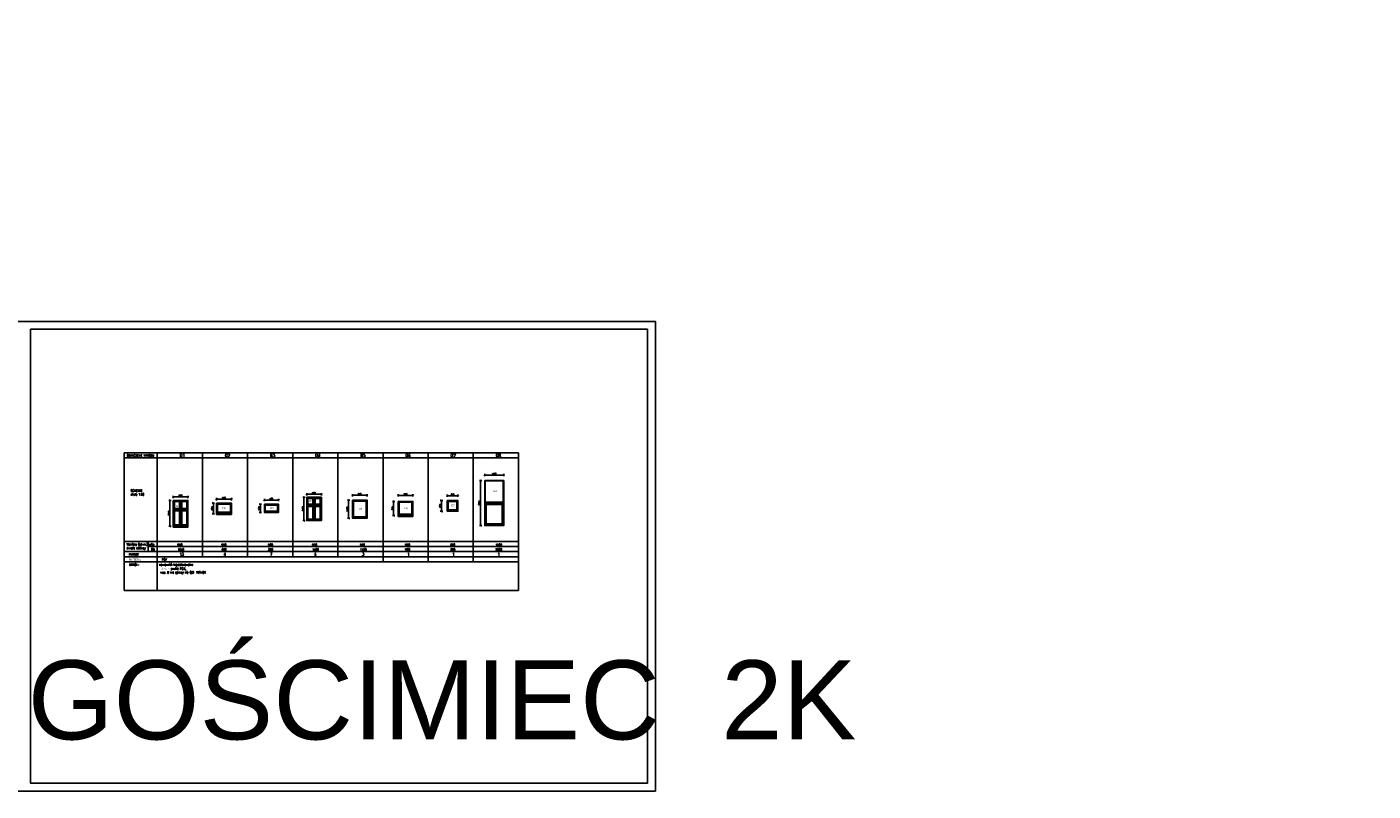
# Model space of a CAD drawing. Header units: millimetres. Extents: x -94648 to 68781, y -29623 to 11990.
# Tile 111 of 181: x -15085 to -6574, y -299 to 4533. Entities that reach past the tile are written whole.
import ezdxf

# ---------------------------------------------------------------- set-up
doc = ezdxf.new("R2010")
doc.units = ezdxf.units.MM
doc.linetypes.add('BUD', pattern=[0])
doc.layers.add('A52_WIDOK', color=30, linetype='Continuous', lineweight=18)
doc.layers.add('Wykonawcze', color=7, linetype='Continuous', lineweight=15)
for name, color, linetype in [('A_OKNA', 6, 'Continuous'), ('A_TEXT', 1, 'Continuous'), ('DIM_NEW', 1, 'Continuous'), ('okna', 6, 'Continuous'), ('TABELKA', 7, 'Continuous'), ('TEXT', 61, 'Continuous'), ('WYMIARY_IN', 1, 'Continuous')]:
    doc.layers.add(name, color=color, linetype=linetype)
doc.styles.add('Arial', font='arial.ttf')
doc.styles.add('DIM07', font='romans.shx', dxfattribs={"width": 0.7})
doc.styles.get("Standard").update_dxf_attribs({"font": 'arial.ttf'})
doc.dimstyles.new('M50', dxfattribs={"dimscale": 5, "dimtxt": 1.9, "dimasz": 0.01, "dimexe": 0, "dimexo": 0, "dimgap": 0.6, "dimtad": 1, "dimdec": 0, "dimlfac": 10, "dimdsep": 46, "dimtxsty": 'DIM07', "dimblk1": 'DIM01', "dimblk2": 'DIM01', "dimsah": 1, "dimcen": 2, "dimdle": 25, "dimse1": 1, "dimse2": 1, "dimclrt": 1, "dimadec": 0, "dimazin": 0, "dimtfac": 0.66665, "dimtdec": 0, "dimtix": 1, "dimtmove": 0, "dimatfit": 3, "dimldrblk": 'DIM01', "dimfxl": 1, "dimtolj": 1, "dimtzin": 0, "dimarcsym": 0})

# ---------------------------------------------------------------- blocks, each defined once
blk = doc.blocks.new('GO1')
at = {"layer": 'okna', "linetype": 'BUD'}
for points in [[(7265.5, 109.1), (7358.5, 109.1), (7358.5, -54.9), (7265.5, -54.9)], [(7309, 106.1), (7268.5, 106.1), (7268.5, 53.6), (7309, 53.6)], [(7305, 102.1), (7272.5, 102.1), (7272.5, 57.6), (7305, 57.6)], [(7355.5, 106.1), (7315, 106.1), (7315, 53.6), (7355.5, 53.6)], [(7351.5, 102.1), (7319, 102.1), (7319, 57.6), (7351.5, 57.6)], [(7309, 47.6), (7268.5, 47.6), (7268.5, -48.9), (7309, -48.9)], [(7305, 43.6), (7272.5, 43.6), (7272.5, -44.9), (7305, -44.9)], [(7355.5, 47.6), (7315, 47.6), (7315, -48.9), (7355.5, -48.9)], [(7351.5, 43.6), (7319, 43.6), (7319, -44.9), (7351.5, -44.9)], [(7358.5, -54.9), (7358.5, -59.9), (7265.5, -59.9), (7265.5, -54.9)]]:
    blk.add_lwpolyline(points, close=True, dxfattribs=at)
for points in [[(7309, 106.1), (7309, 53.6)], [(7315, 106.1), (7315, 53.6)], [(7268.5, 53.6), (7355.5, 53.6)], [(7268.5, 47.6), (7355.5, 47.6)], [(7309, 47.6), (7309, -48.9)], [(7315, 47.6), (7315, -48.9)]]:
    blk.add_lwpolyline(points, dxfattribs=at)
at = {"linetype": 'BUD', "insert": (7281.7, 78.8), "char_height": 12, "width": 18.053, "attachment_point": 1}
blk.add_mtext('O1', dxfattribs=at)
blk = doc.blocks.new('GO3')
at = {"layer": 'okna', "linetype": 'BUD'}
for points in [[(2989.9, -209.9), (3079.9, -209.9), (3079.9, -261.9), (2989.9, -261.9)], [(2992.9, -212.9), (3076.9, -212.9), (3076.9, -255.9), (2992.9, -255.9)], [(2995.9, -215.9), (3073.9, -215.9), (3073.9, -252.9), (2995.9, -252.9)]]:
    blk.add_lwpolyline(points, close=True, dxfattribs=at)
at = {"linetype": 'BUD', "insert": (3025.5, -227.1), "char_height": 12, "width": 18.053, "attachment_point": 1}
blk.add_mtext('O3', dxfattribs=at)
blk = doc.blocks.new('GO2')
at = {"layer": 'okna', "linetype": 'BUD'}
for points in [[(2988.4, 12.1), (3081.4, 12.1), (3081.4, -54.9), (2988.4, -54.9)], [(2991.4, 9.1), (3078.4, 9.1), (3078.4, -48.9), (2991.4, -48.9)], [(2994.4, 6.1), (3075.4, 6.1), (3075.4, -45.9), (2994.4, -45.9)], [(3081.4, -54.9), (3081.4, -59.9), (2988.4, -59.9), (2988.4, -54.9)]]:
    blk.add_lwpolyline(points, close=True, dxfattribs=at)
at = {"linetype": 'BUD', "insert": (3025.1, -14.1), "char_height": 12, "width": 18.053, "attachment_point": 1}
blk.add_mtext('O2', dxfattribs=at)
blk = doc.blocks.new('GO4')
at = {"layer": 'okna', "linetype": 'BUD'}
for points in [[(6612.2, 446.1), (6705.2, 446.1), (6705.2, 298.1), (6612.2, 298.1)], [(6655.7, 443.1), (6615.2, 443.1), (6615.2, 398.6), (6655.7, 398.6)], [(6651.7, 439.1), (6619.2, 439.1), (6619.2, 402.6), (6651.7, 402.6)], [(6702.2, 443.1), (6661.7, 443.1), (6661.7, 398.6), (6702.2, 398.6)], [(6698.2, 439.1), (6665.7, 439.1), (6665.7, 402.6), (6698.2, 402.6)], [(6655.7, 392.6), (6615.2, 392.6), (6615.2, 304.1), (6655.7, 304.1)], [(6651.7, 388.6), (6619.2, 388.6), (6619.2, 308.1), (6651.7, 308.1)], [(6702.2, 392.6), (6661.7, 392.6), (6661.7, 304.1), (6702.2, 304.1)], [(6698.2, 388.6), (6665.7, 388.6), (6665.7, 308.1), (6698.2, 308.1)]]:
    blk.add_lwpolyline(points, close=True, dxfattribs=at)
for points in [[(6655.7, 443.1), (6655.7, 398.6)], [(6661.7, 443.1), (6661.7, 398.6)], [(6615.2, 398.6), (6702.2, 398.6)], [(6615.2, 392.6), (6702.2, 392.6)], [(6655.7, 392.6), (6655.7, 304.1)], [(6661.7, 392.6), (6661.7, 304.1)]]:
    blk.add_lwpolyline(points, dxfattribs=at)
at = {"linetype": 'BUD', "insert": (6626.4, 428.5), "char_height": 12, "width": 18.053, "attachment_point": 1}
blk.add_mtext('O4', dxfattribs=at)
blk = doc.blocks.new('GO5')
at = {"layer": 'okna', "linetype": 'BUD'}
for points in [[(353.5, 465.4), (445.5, 465.4), (445.5, 350.4), (353.5, 350.4)], [(356.5, 462.4), (442.5, 462.4), (442.5, 356.4), (356.5, 356.4)], [(359.5, 459.4), (439.5, 459.4), (439.5, 359.4), (359.5, 359.4)]]:
    blk.add_lwpolyline(points, close=True, dxfattribs=at)
at = {"linetype": 'BUD', "insert": (392.6, 415.9), "char_height": 12, "width": 18.053, "attachment_point": 1}
blk.add_mtext('O5', dxfattribs=at)
blk = doc.blocks.new('GO6')
at = {"layer": 'okna', "linetype": 'BUD'}
for points in [[(3254.1, 403.1), (3347.1, 403.1), (3347.1, 313.1), (3254.1, 313.1)], [(3257.1, 400.1), (3344.1, 400.1), (3344.1, 319.1), (3257.1, 319.1)], [(3260.1, 397.1), (3341.1, 397.1), (3341.1, 322.1), (3260.1, 322.1)]]:
    blk.add_lwpolyline(points, close=True, dxfattribs=at)
at = {"linetype": 'BUD', "insert": (3292.7, 365.9), "char_height": 12, "width": 18.053, "attachment_point": 1}
blk.add_mtext('O6', dxfattribs=at)
blk = doc.blocks.new('GO7')
at = {"layer": 'okna', "linetype": 'BUD'}
for points in [[(3672.4, 424.8), (3739.4, 424.8), (3739.4, 357.8), (3672.4, 357.8)], [(3675.4, 421.8), (3736.4, 421.8), (3736.4, 363.8), (3675.4, 363.8)], [(3678.4, 418.8), (3733.4, 418.8), (3733.4, 366.8), (3678.4, 366.8)]]:
    blk.add_lwpolyline(points, close=True, dxfattribs=at)
at = {"linetype": 'BUD', "insert": (3697.1, 400.9), "char_height": 12, "width": 18.053, "attachment_point": 1}
blk.add_mtext('O7', dxfattribs=at)
blk = doc.blocks.new('GO8')
at = {"layer": 'okna', "linetype": 'BUD'}
for points in [[(3463.6, 403.1), (3583.6, 403.1), (3583.6, 118.1), (3463.6, 118.1)], [(3466.6, 400.1), (3580.6, 400.1), (3580.6, 124.1), (3466.6, 124.1)], [(3580.6, 258.1), (3466.6, 258.1), (3466.6, 124.1), (3580.6, 124.1)], [(3574.6, 252.1), (3472.6, 252.1), (3472.6, 130.1), (3574.6, 130.1)]]:
    blk.add_lwpolyline(points, close=True, dxfattribs=at)
for points in [[(3466.6, 266.1), (3580.6, 266.1)], [(3466.6, 258.1), (3580.6, 258.1)]]:
    blk.add_lwpolyline(points, dxfattribs=at)
at = {"linetype": 'BUD', "insert": (3515.6, 341.8), "char_height": 12, "width": 18.053, "attachment_point": 1}
blk.add_mtext('O8', dxfattribs=at)
blk = doc.blocks.new('DIM01')
at = {"color": 7}
blk.add_line((-106, -106), (106, 106), dxfattribs=at)
blk.add_line((0, -150), (0, 150))
blk = doc.blocks.new('*D150')
at = {"layer": 'A_OKNA', "color": 0, "lineweight": -2, "ltscale": 15, "transparency": 16777216}
blk.add_line((-14180.9, 1539.3), (-14180.9, 1375.4), dxfattribs=at)
at = {"layer": 'Defpoints', "color": 0, "ltscale": 15, "transparency": 16777216}
for p in [(-14160.2, 1539.3), (-14180.9, 1375.3), (-14160.2, 1375.3)]:
    blk.add_point(p, dxfattribs=at)
at = {"layer": 'A_OKNA', "color": 0, "lineweight": -2, "ltscale": 15, "transparency": 16777216, "xscale": 0.05, "yscale": 0.05, "zscale": 0.05}
for p, rotation in [((-14180.9, 1539.3), 90), ((-14180.9, 1375.3), 270)]:
    blk.add_blockref('DIM01', p, dxfattribs=dict(at, rotation=rotation))
at = {"layer": 'A_OKNA', "color": 1, "ltscale": 15, "transparency": 16777216, "insert": (-14188.6, 1457.3), "char_height": 9.5, "attachment_point": 5, "rotation": 90, "style": 'DIM07'}
blk.add_mtext('\\A1;1640', dxfattribs=at)
blk = doc.blocks.new('*D151')
at = {"layer": 'A_OKNA', "color": 0, "lineweight": -2, "ltscale": 15, "transparency": 16777216}
blk.add_line((-14160.1, 1561.6), (-14067.2, 1561.6), dxfattribs=at)
at = {"layer": 'Defpoints', "color": 0, "ltscale": 15, "transparency": 16777216}
for p in [(-14160.2, 1539.3), (-14067.2, 1561.6), (-14067.2, 1539.3)]:
    blk.add_point(p, dxfattribs=at)
at = {"layer": 'A_OKNA', "color": 0, "lineweight": -2, "ltscale": 15, "transparency": 16777216, "xscale": 0.05, "yscale": 0.05, "zscale": 0.05, "rotation": 180}
blk.add_blockref('DIM01', (-14160.2, 1561.6), dxfattribs=at)
at = {"layer": 'A_OKNA', "color": 0, "lineweight": -2, "ltscale": 15, "transparency": 16777216, "xscale": 0.05, "yscale": 0.05, "zscale": 0.05}
blk.add_blockref('DIM01', (-14067.2, 1561.6), dxfattribs=at)
at = {"layer": 'A_OKNA', "color": 1, "ltscale": 15, "transparency": 16777216, "insert": (-14113.7, 1569.4), "char_height": 9.5, "attachment_point": 5, "style": 'DIM07'}
blk.add_mtext('\\A1;930', dxfattribs=at)
blk = doc.blocks.new('*D152')
at = {"layer": 'A_OKNA', "color": 0, "lineweight": -2, "ltscale": 15, "transparency": 16777216}
blk.add_line((-13885.7, 1547), (-13792.8, 1547), dxfattribs=at)
at = {"layer": 'Defpoints', "color": 0, "ltscale": 15, "transparency": 16777216}
for p in [(-13792.8, 1547), (-13885.8, 1522.1), (-13792.8, 1522.1)]:
    blk.add_point(p, dxfattribs=at)
at = {"layer": 'A_OKNA', "color": 0, "lineweight": -2, "ltscale": 15, "transparency": 16777216, "xscale": 0.05, "yscale": 0.05, "zscale": 0.05, "rotation": 180}
blk.add_blockref('DIM01', (-13885.8, 1547), dxfattribs=at)
at = {"layer": 'A_OKNA', "color": 0, "lineweight": -2, "ltscale": 15, "transparency": 16777216, "xscale": 0.05, "yscale": 0.05, "zscale": 0.05}
blk.add_blockref('DIM01', (-13792.8, 1547), dxfattribs=at)
at = {"layer": 'A_OKNA', "color": 1, "ltscale": 15, "transparency": 16777216, "insert": (-13839.3, 1554.8), "char_height": 9.5, "attachment_point": 5, "style": 'DIM07'}
blk.add_mtext('\\A1;930', dxfattribs=at)
blk = doc.blocks.new('*D153')
at = {"layer": 'A_OKNA', "color": 0, "lineweight": -2, "ltscale": 15, "transparency": 16777216}
blk.add_line((-13906.3, 1522.1), (-13906.3, 1455.2), dxfattribs=at)
at = {"layer": 'Defpoints', "color": 0, "ltscale": 15, "transparency": 16777216}
for p in [(-13906.3, 1455.1), (-13885.8, 1522.1), (-13885.8, 1455.1)]:
    blk.add_point(p, dxfattribs=at)
at = {"layer": 'A_OKNA', "color": 0, "lineweight": -2, "ltscale": 15, "transparency": 16777216, "xscale": 0.05, "yscale": 0.05, "zscale": 0.05}
for p, rotation in [((-13906.3, 1522.1), 90), ((-13906.3, 1455.1), 270)]:
    blk.add_blockref('DIM01', p, dxfattribs=dict(at, rotation=rotation))
at = {"layer": 'A_OKNA', "color": 1, "ltscale": 15, "transparency": 16777216, "insert": (-13914, 1488.6), "char_height": 9.5, "attachment_point": 5, "rotation": 90, "style": 'DIM07'}
blk.add_mtext('\\A1;670', dxfattribs=at)
blk = doc.blocks.new('*D154')
at = {"layer": 'A_OKNA', "color": 0, "lineweight": -2, "ltscale": 15, "transparency": 16777216}
blk.add_line((-13494.3, 1541), (-13584.2, 1541), dxfattribs=at)
at = {"layer": 'Defpoints', "color": 0, "ltscale": 15, "transparency": 16777216}
for p in [(-13584.3, 1541), (-13584.3, 1515.1), (-13494.3, 1515.1)]:
    blk.add_point(p, dxfattribs=at)
at = {"layer": 'A_OKNA', "color": 0, "lineweight": -2, "ltscale": 15, "transparency": 16777216, "xscale": 0.05, "yscale": 0.05, "zscale": 0.05, "rotation": 180}
blk.add_blockref('DIM01', (-13584.3, 1541), dxfattribs=at)
at = {"layer": 'A_OKNA', "color": 0, "lineweight": -2, "ltscale": 15, "transparency": 16777216, "xscale": 0.05, "yscale": 0.05, "zscale": 0.05}
blk.add_blockref('DIM01', (-13494.3, 1541), dxfattribs=at)
at = {"layer": 'A_OKNA', "color": 1, "ltscale": 15, "transparency": 16777216, "insert": (-13539.3, 1548.7), "char_height": 9.5, "attachment_point": 5, "style": 'DIM07'}
blk.add_mtext('\\A1;900', dxfattribs=at)
blk = doc.blocks.new('*D155')
at = {"layer": 'A_OKNA', "color": 0, "lineweight": -2, "ltscale": 15, "transparency": 16777216}
blk.add_line((-13609.5, 1515), (-13609.5, 1463.1), dxfattribs=at)
at = {"layer": 'Defpoints', "color": 0, "ltscale": 15, "transparency": 16777216}
for p in [(-13609.5, 1463.1), (-13584.3, 1515.1), (-13584.3, 1463.1)]:
    blk.add_point(p, dxfattribs=at)
at = {"layer": 'A_OKNA', "color": 0, "lineweight": -2, "ltscale": 15, "transparency": 16777216, "xscale": 0.05, "yscale": 0.05, "zscale": 0.05}
for p, rotation in [((-13609.5, 1515.1), 90), ((-13609.5, 1463.1), 270)]:
    blk.add_blockref('DIM01', p, dxfattribs=dict(at, rotation=rotation))
at = {"layer": 'A_OKNA', "color": 1, "ltscale": 15, "transparency": 16777216, "insert": (-13617.3, 1489.1), "char_height": 9.5, "attachment_point": 5, "rotation": 90, "style": 'DIM07'}
blk.add_mtext('\\A1;520', dxfattribs=at)
blk = doc.blocks.new('*D156')
at = {"layer": 'A_OKNA', "color": 0, "lineweight": -2, "ltscale": 15, "transparency": 16777216}
blk.add_line((-13223.5, 1577.8), (-13316.4, 1577.8), dxfattribs=at)
at = {"layer": 'Defpoints', "color": 0, "ltscale": 15, "transparency": 16777216}
for p in [(-13316.4, 1577.8), (-13316.4, 1559.2), (-13223.4, 1559.2)]:
    blk.add_point(p, dxfattribs=at)
at = {"layer": 'A_OKNA', "color": 0, "lineweight": -2, "ltscale": 15, "transparency": 16777216, "xscale": 0.05, "yscale": 0.05, "zscale": 0.05, "rotation": 180}
blk.add_blockref('DIM01', (-13316.4, 1577.8), dxfattribs=at)
at = {"layer": 'A_OKNA', "color": 0, "lineweight": -2, "ltscale": 15, "transparency": 16777216, "xscale": 0.05, "yscale": 0.05, "zscale": 0.05}
blk.add_blockref('DIM01', (-13223.4, 1577.8), dxfattribs=at)
at = {"layer": 'A_OKNA', "color": 1, "ltscale": 15, "transparency": 16777216, "insert": (-13269.9, 1585.6), "char_height": 9.5, "attachment_point": 5, "style": 'DIM07'}
blk.add_mtext('\\A1;930', dxfattribs=at)
blk = doc.blocks.new('*D157')
at = {"layer": 'A_OKNA', "color": 0, "lineweight": -2, "ltscale": 15, "transparency": 16777216}
blk.add_line((-13333.6, 1559.2), (-13333.6, 1411.3), dxfattribs=at)
at = {"layer": 'Defpoints', "color": 0, "ltscale": 15, "transparency": 16777216}
for p in [(-13316.4, 1559.2), (-13333.6, 1411.2), (-13316.4, 1411.2)]:
    blk.add_point(p, dxfattribs=at)
at = {"layer": 'A_OKNA', "color": 0, "lineweight": -2, "ltscale": 15, "transparency": 16777216, "xscale": 0.05, "yscale": 0.05, "zscale": 0.05}
for p, rotation in [((-13333.6, 1559.2), 90), ((-13333.6, 1411.2), 270)]:
    blk.add_blockref('DIM01', p, dxfattribs=dict(at, rotation=rotation))
at = {"layer": 'A_OKNA', "color": 1, "ltscale": 15, "transparency": 16777216, "insert": (-13341.4, 1485.2), "char_height": 9.5, "attachment_point": 5, "rotation": 90, "style": 'DIM07'}
blk.add_mtext('\\A1;1480', dxfattribs=at)
blk = doc.blocks.new('*D158')
at = {"layer": 'A_OKNA', "color": 0, "lineweight": -2, "ltscale": 15, "transparency": 16777216}
blk.add_line((-13026.7, 1571.8), (-12934.8, 1571.8), dxfattribs=at)
at = {"layer": 'Defpoints', "color": 0, "ltscale": 15, "transparency": 16777216}
for p in [(-13026.8, 1541), (-12934.8, 1571.8), (-12934.8, 1541)]:
    blk.add_point(p, dxfattribs=at)
at = {"layer": 'A_OKNA', "color": 0, "lineweight": -2, "ltscale": 15, "transparency": 16777216, "xscale": 0.05, "yscale": 0.05, "zscale": 0.05, "rotation": 180}
blk.add_blockref('DIM01', (-13026.8, 1571.8), dxfattribs=at)
at = {"layer": 'A_OKNA', "color": 0, "lineweight": -2, "ltscale": 15, "transparency": 16777216, "xscale": 0.05, "yscale": 0.05, "zscale": 0.05}
blk.add_blockref('DIM01', (-12934.8, 1571.8), dxfattribs=at)
at = {"layer": 'A_OKNA', "color": 1, "ltscale": 15, "transparency": 16777216, "insert": (-12980.8, 1579.6), "char_height": 9.5, "attachment_point": 5, "style": 'DIM07'}
blk.add_mtext('\\A1;920', dxfattribs=at)
blk = doc.blocks.new('*D159')
at = {"layer": 'A_OKNA', "color": 0, "lineweight": -2, "ltscale": 15, "transparency": 16777216}
blk.add_line((-13051.9, 1541), (-13051.9, 1426.1), dxfattribs=at)
at = {"layer": 'Defpoints', "color": 0, "ltscale": 15, "transparency": 16777216}
for p in [(-13026.8, 1541), (-13051.9, 1426), (-13026.8, 1426)]:
    blk.add_point(p, dxfattribs=at)
at = {"layer": 'A_OKNA', "color": 0, "lineweight": -2, "ltscale": 15, "transparency": 16777216, "xscale": 0.05, "yscale": 0.05, "zscale": 0.05}
for p, rotation in [((-13051.9, 1541), 90), ((-13051.9, 1426), 270)]:
    blk.add_blockref('DIM01', p, dxfattribs=dict(at, rotation=rotation))
at = {"layer": 'A_OKNA', "color": 1, "ltscale": 15, "transparency": 16777216, "insert": (-13059.7, 1483.5), "char_height": 9.5, "attachment_point": 5, "rotation": 90, "style": 'DIM07'}
blk.add_mtext('\\A1;1150', dxfattribs=at)
blk = doc.blocks.new('*D160')
at = {"layer": 'A_OKNA', "color": 0, "lineweight": -2, "ltscale": 15, "transparency": 16777216}
blk.add_line((-12737.7, 1570.9), (-12644.8, 1570.9), dxfattribs=at)
at = {"layer": 'Defpoints', "color": 0, "ltscale": 15, "transparency": 16777216}
for p in [(-12737.8, 1533.1), (-12644.8, 1570.9), (-12644.8, 1533.1)]:
    blk.add_point(p, dxfattribs=at)
at = {"layer": 'A_OKNA', "color": 0, "lineweight": -2, "ltscale": 15, "transparency": 16777216, "xscale": 0.05, "yscale": 0.05, "zscale": 0.05, "rotation": 180}
blk.add_blockref('DIM01', (-12737.8, 1570.9), dxfattribs=at)
at = {"layer": 'A_OKNA', "color": 0, "lineweight": -2, "ltscale": 15, "transparency": 16777216, "xscale": 0.05, "yscale": 0.05, "zscale": 0.05}
blk.add_blockref('DIM01', (-12644.8, 1570.9), dxfattribs=at)
at = {"layer": 'A_OKNA', "color": 1, "ltscale": 15, "transparency": 16777216, "insert": (-12691.3, 1578.7), "char_height": 9.5, "attachment_point": 5, "style": 'DIM07'}
blk.add_mtext('\\A1;930', dxfattribs=at)
blk = doc.blocks.new('*D161')
at = {"layer": 'A_OKNA', "color": 0, "lineweight": -2, "ltscale": 15, "transparency": 16777216}
blk.add_line((-12766.7, 1533.1), (-12766.7, 1443.2), dxfattribs=at)
at = {"layer": 'Defpoints', "color": 0, "ltscale": 15, "transparency": 16777216}
for p in [(-12737.8, 1533.1), (-12766.7, 1443.1), (-12737.8, 1443.1)]:
    blk.add_point(p, dxfattribs=at)
at = {"layer": 'A_OKNA', "color": 0, "lineweight": -2, "ltscale": 15, "transparency": 16777216, "xscale": 0.05, "yscale": 0.05, "zscale": 0.05}
for p, rotation in [((-12766.7, 1533.1), 90), ((-12766.7, 1443.1), 270)]:
    blk.add_blockref('DIM01', p, dxfattribs=dict(at, rotation=rotation))
at = {"layer": 'A_OKNA', "color": 1, "ltscale": 15, "transparency": 16777216, "insert": (-12774.4, 1488.1), "char_height": 9.5, "attachment_point": 5, "rotation": 90, "style": 'DIM07'}
blk.add_mtext('\\A1;900', dxfattribs=at)
blk = doc.blocks.new('*D162')
at = {"layer": 'A_OKNA', "color": 0, "lineweight": -2, "ltscale": 15, "transparency": 16777216}
blk.add_line((-12464.2, 1538), (-12464.2, 1471.1), dxfattribs=at)
at = {"layer": 'Defpoints', "color": 0, "ltscale": 15, "transparency": 16777216}
for p in [(-12427.6, 1538), (-12464.2, 1471), (-12427.6, 1471)]:
    blk.add_point(p, dxfattribs=at)
at = {"layer": 'A_OKNA', "color": 0, "lineweight": -2, "ltscale": 15, "transparency": 16777216, "xscale": 0.05, "yscale": 0.05, "zscale": 0.05}
for p, rotation in [((-12464.2, 1538), 90), ((-12464.2, 1471), 270)]:
    blk.add_blockref('DIM01', p, dxfattribs=dict(at, rotation=rotation))
at = {"layer": 'A_OKNA', "color": 1, "ltscale": 15, "transparency": 16777216, "insert": (-12471.9, 1504.5), "char_height": 9.5, "attachment_point": 5, "rotation": 90, "style": 'DIM07'}
blk.add_mtext('\\A1;670', dxfattribs=at)
blk = doc.blocks.new('*D163')
at = {"layer": 'A_OKNA', "color": 0, "lineweight": -2, "ltscale": 15, "transparency": 16777216}
blk.add_line((-12427.5, 1568.8), (-12360.6, 1568.8), dxfattribs=at)
at = {"layer": 'Defpoints', "color": 0, "ltscale": 15, "transparency": 16777216}
for p in [(-12427.6, 1538), (-12360.6, 1568.8), (-12360.6, 1538)]:
    blk.add_point(p, dxfattribs=at)
at = {"layer": 'A_OKNA', "color": 0, "lineweight": -2, "ltscale": 15, "transparency": 16777216, "xscale": 0.05, "yscale": 0.05, "zscale": 0.05, "rotation": 180}
blk.add_blockref('DIM01', (-12427.6, 1568.8), dxfattribs=at)
at = {"layer": 'A_OKNA', "color": 0, "lineweight": -2, "ltscale": 15, "transparency": 16777216, "xscale": 0.05, "yscale": 0.05, "zscale": 0.05}
blk.add_blockref('DIM01', (-12360.6, 1568.8), dxfattribs=at)
at = {"layer": 'A_OKNA', "color": 1, "ltscale": 15, "transparency": 16777216, "insert": (-12394.1, 1576.6), "char_height": 9.5, "attachment_point": 5, "style": 'DIM07'}
blk.add_mtext('\\A1;670', dxfattribs=at)
blk = doc.blocks.new('*D164')
at = {"layer": 'A_OKNA', "color": 0, "lineweight": -2, "ltscale": 15, "transparency": 16777216}
blk.add_line((-12190.8, 1698.9), (-12070.9, 1698.9), dxfattribs=at)
at = {"layer": 'Defpoints', "color": 0, "ltscale": 15, "transparency": 16777216}
for p in [(-12190.9, 1665), (-12070.9, 1698.9), (-12070.9, 1665)]:
    blk.add_point(p, dxfattribs=at)
at = {"layer": 'A_OKNA', "color": 0, "lineweight": -2, "ltscale": 15, "transparency": 16777216, "xscale": 0.05, "yscale": 0.05, "zscale": 0.05, "rotation": 180}
blk.add_blockref('DIM01', (-12190.9, 1698.9), dxfattribs=at)
at = {"layer": 'A_OKNA', "color": 0, "lineweight": -2, "ltscale": 15, "transparency": 16777216, "xscale": 0.05, "yscale": 0.05, "zscale": 0.05}
blk.add_blockref('DIM01', (-12070.9, 1698.9), dxfattribs=at)
at = {"layer": 'A_OKNA', "color": 1, "ltscale": 15, "transparency": 16777216, "insert": (-12130.9, 1706.7), "char_height": 9.5, "attachment_point": 5, "style": 'DIM07'}
blk.add_mtext('\\A1;1200', dxfattribs=at)
blk = doc.blocks.new('*D165')
at = {"layer": 'A_OKNA', "color": 0, "lineweight": -2, "ltscale": 15, "transparency": 16777216}
blk.add_line((-12216.8, 1665), (-12216.8, 1380.1), dxfattribs=at)
at = {"layer": 'Defpoints', "color": 0, "ltscale": 15, "transparency": 16777216}
for p in [(-12190.9, 1665), (-12216.8, 1380), (-12190.9, 1380)]:
    blk.add_point(p, dxfattribs=at)
at = {"layer": 'A_OKNA', "color": 0, "lineweight": -2, "ltscale": 15, "transparency": 16777216, "xscale": 0.05, "yscale": 0.05, "zscale": 0.05}
for p, rotation in [((-12216.8, 1665), 90), ((-12216.8, 1380), 270)]:
    blk.add_blockref('DIM01', p, dxfattribs=dict(at, rotation=rotation))
at = {"layer": 'A_OKNA', "color": 1, "ltscale": 15, "transparency": 16777216, "insert": (-12224.5, 1522.5), "char_height": 9.5, "attachment_point": 5, "rotation": 90, "style": 'DIM07'}
blk.add_mtext('\\A1;2850', dxfattribs=at)

msp = doc.modelspace()

# ---------------------------------------------------------------- linework, layer by layer
at = {"layer": 'A_TEXT'}
for points in [[(-15312.12615, 2671.20445), (-11112.12615, 2671.20445), (-11112.12615, -298.79555), (-15312.12615, -298.79555)], [(-15062.12615, 2621.20445), (-11162.12615, 2621.20445), (-11162.12615, -248.79555), (-15062.12615, -248.79555)]]:
    msp.add_lwpolyline(points, close=True, dxfattribs=at)
at = {"layer": 'DIM_NEW', "linetype": 'ByBlock'}
for p, q in [((-14469.6102, 1839.90743), (-13975.81382, 1839.90743)), ((-14469.6102, 970.35486), (-14469.6102, 1839.90743)), ((-14469.6102, 1808.10477), (-13975.81382, 1808.10477)), ((-14261.292, 1183.25086), (-14261.292, 1839.90743)), ((-14261.292, 1183.25086), (-14261.292, 1839.90743)), ((-14261.292, 1183.25086), (-14261.292, 1839.90743)), ((-14261.292, 1183.25086), (-14261.292, 1839.90743)), ((-14261.292, 1183.25086), (-14261.292, 1839.90743)), ((-14261.292, 1183.25086), (-14261.292, 1839.90743)), ((-14261.292, 1183.25086), (-14261.292, 1839.90743)), ((-14261.292, 970.35486), (-14261.292, 1839.90743)), ((-13975.81382, 1183.25086), (-13975.81382, 1839.90743)), ((-13975.81382, 1839.90743), (-13690.33564, 1839.90743)), ((-13975.81382, 1183.25086), (-13975.81382, 1839.90743)), ((-13975.81382, 1808.10477), (-13690.33564, 1808.10477)), ((-13690.33564, 1183.25086), (-13690.33564, 1839.90743)), ((-13690.33564, 1183.25086), (-13690.33564, 1839.90743)), ((-13404.85746, 1808.10477), (-13690.33564, 1808.10477)), ((-13404.85746, 1183.25086), (-13404.85746, 1839.90743)), ((-13404.85746, 1183.25086), (-13404.85746, 1839.90743)), ((-13404.85746, 1808.10477), (-13119.37927, 1808.10477)), ((-13119.37927, 1183.25086), (-13119.37927, 1839.90743)), ((-13119.37927, 1183.25086), (-13119.37927, 1839.90743)), ((-11977.46654, 1808.10477), (-13119.37927, 1808.10477)), ((-12833.90109, 1183.25086), (-12833.90109, 1839.90743)), ((-12833.90109, 1151.25086), (-12833.90109, 1839.90743)), ((-12833.90109, 1183.25086), (-12833.90109, 1839.90743)), ((-12833.90109, 1183.25086), (-12833.90109, 1839.90743)), ((-12833.90109, 1808.10477), (-12833.90109, 1808.10477)), ((-12548.42291, 1183.25086), (-12548.42291, 1839.90743)), ((-12548.42291, 1151.25086), (-12548.42291, 1839.90743)), ((-12548.42291, 1183.25086), (-12548.42291, 1839.90743)), ((-12548.42291, 1183.25086), (-12548.42291, 1839.90743)), ((-12548.42291, 1808.10477), (-12548.42291, 1808.10477)), ((-12262.94472, 1183.25086), (-12262.94472, 1839.90743)), ((-12262.94472, 1151.25086), (-12262.94472, 1839.90743)), ((-12262.94472, 1183.25086), (-12262.94472, 1839.90743)), ((-12262.94472, 1183.25086), (-12262.94472, 1839.90743)), ((-12262.94472, 1808.10477), (-12262.94472, 1808.10477)), ((-11977.46654, 1183.25086), (-11977.46654, 1839.90743)), ((-11977.46654, 970.35486), (-11977.46654, 1839.90743)), ((-11977.46654, 1183.25086), (-11977.46654, 1839.90743)), ((-11977.46654, 1183.25086), (-11977.46654, 1839.90743)), ((-11977.46654, 1808.10477), (-11977.46654, 1808.10477)), ((-14469.6102, 1279.25086), (-13975.81382, 1279.25086)), ((-14319.57075, 1214.92336), (-14319.57075, 1278.92336)), ((-13975.81382, 1279.25086), (-11977.46654, 1279.25086)), ((-14469.6102, 1215.25086), (-13975.81382, 1215.25086)), ((-14319.57075, 1247.25086), (-13975.81382, 1247.25086)), ((-13975.81382, 1247.25086), (-11977.46654, 1247.25086)), ((-13975.81382, 1215.25086), (-11977.46654, 1215.25086)), ((-14469.6102, 1183.25086), (-13975.81382, 1183.25086)), ((-14469.6102, 1183.25086), (-11977.46654, 1183.25086)), ((-14469.6102, 1183.25086), (-13975.81382, 1183.25086)), ((-14469.6102, 1151.25086), (-13975.81382, 1151.25086)), ((-14469.6102, 1151.25086), (-11977.46654, 1151.25086)), ((-14469.6102, 1151.25086), (-13975.81382, 1151.25086)), ((-13975.81382, 1183.25086), (-11977.46654, 1183.25086)), ((-13898.65384, 1183.25086), (-13404.85746, 1183.25086))]:
    msp.add_line(p, q, dxfattribs=at)
at = {"layer": 'okna', "linetype": 'BUD'}
for points in [[(-12737.77228, 1533.11217), (-12644.77228, 1533.11217), (-12644.77228, 1443.11217), (-12737.77228, 1443.11217)], [(-12644.77228, 1443.11217), (-12644.77228, 1438.11217), (-12737.77228, 1438.11217), (-12737.77228, 1443.11217)]]:
    msp.add_lwpolyline(points, close=True, dxfattribs=at)
at = {"layer": 'TABELKA'}
for p, q in [((-11977.46654, 1839.90743), (-14469.6102, 1839.90743)), ((-14469.6102, 1839.90743), (-14469.6102, 970.35486))]:
    msp.add_line(p, q, dxfattribs=at)
at = {"layer": 'WYMIARY_IN'}
msp.add_lwpolyline([(-14469.6102, 970.35486), (-11977.46654, 970.35486)], dxfattribs=at)

# ---------------------------------------------------------------- block references
at = {"layer": 'okna', "linetype": 'BUD'}
for name, p in [('GO8', (-15654.43915, 1261.94681)), ('GO1', (-21425.68778, 1430.21318)), ('GO4', (-19928.62736, 1113.08731)), ('GO5', (-13380.25236, 1075.62222)), ('GO6', (-15991.88041, 1130.01247)), ('GO7', (-16099.9442, 1113.28597)), ('GO2', (-16874.14844, 1510.00233)), ('GO3', (-16574.15481, 1724.97395))]:
    msp.add_blockref(name, p, dxfattribs=at)

# ---------------------------------------------------------------- texts
at = {"layer": 'A52_WIDOK', "insert": (-12460.81592, 527.85754), "char_height": 500, "attachment_point": 2, "style": 'Arial'}
msp.add_mtext('\\A1;GOŚCIMIEC  2K', dxfattribs=at)
at = {"layer": 'TEXT', "color": 7, "attachment_point": 1, "style": 'DIM07'}
for s, insert, char_height, width in [('\\Fromans.shx;OZNACZENIE WYROBU', (-14453.60351, 1830.05848), 14.04, 160.2303), ('\\Fromans.shx;SCHEMAT\\P\\fRomanS|b0|i0|c238|p2;skala 1:50', (-14429.24276, 1607.3612), 14.04, 160.2303), ('{\\Fromans|c238;Wymiary (zewn.) w \\Pswietle ościeży}', (-14454.81855, 1269.08665), 14.04, 160.2303), ('{\\Fromans.shx;PARTER}', (-14440.72061, 1204.25204), 14.04, 160.2303), ('930', (-14133.41145, 1264.68686), 14.04, 160.2303), ('\\pxt3;1640', (-14132.93206, 1235.13101), 14.04, 160.2303), ('13', (-14120.36516, 1207.39617), 17.9712, 205.0948), ('930', (-13854.59611, 1264.68686), 14.04, 160.2303), ('\\pxt3;670', (-13854.11673, 1235.13101), 14.04, 160.2303), ('4', (-13841.54983, 1207.39617), 17.9712, 205.0948), ('900', (-13560.65125, 1264.68686), 14.04, 160.2303), ('\\pxt3;520', (-13560.17186, 1235.13101), 14.04, 160.2303), ('7', (-13547.60496, 1207.39617), 17.9712, 205.0948), ('930', (-13281.40232, 1264.68686), 14.04, 160.2303), ('\\pxt3;1480', (-13280.92294, 1235.13101), 14.04, 160.2303), ('6', (-13268.35604, 1207.39617), 17.9712, 205.0948), ('920', (-12979.33723, 1264.68686), 14.04, 160.2303), ('\\pxt3;1150', (-12978.85785, 1235.13101), 14.04, 160.2303), ('3', (-12966.29094, 1207.39617), 17.9712, 205.0948), ('930', (-12693.85905, 1264.68686), 14.04, 160.2303), ('\\pxt3;900', (-12693.37966, 1235.13101), 14.04, 160.2303), ('1', (-12680.81276, 1207.39617), 17.9712, 205.0948), ('670', (-12408.38086, 1264.68686), 14.04, 160.2303), ('670', (-12407.90148, 1235.13101), 14.04, 160.2303), ('1', (-12395.33458, 1207.39617), 17.9712, 205.0948), ('\\pxt3;2850', (-12122.4233, 1235.13101), 14.04, 160.2303), ('1200', (-12122.90268, 1264.68686), 14.04, 160.2303), ('1', (-12109.8564, 1207.39617), 17.9712, 205.0948), ('MATERIAŁ', (-14440.72061, 1172.25204), 14.04, 160.2303), ('{\\Fromans.shx;UWAGI :}', (-14438.35269, 1140.37096), 14.04, 160.2303), ('materiał: profile PCV,\\P wsp. U nie gorszy niż 0,9  W/m2K', (-14249.7356, 1114.79623), 14.04, 370.8901062), ('nawiewniki higrosterowalne ', (-14250.10306, 1139.91083), 14.04, 253.0352087), ('PCV', (-14232.4024, 1172.25204), 14.04, 267.4287582)]:
    msp.add_mtext(s, dxfattribs=dict(at, insert=insert, char_height=char_height, width=width))
at = {"layer": 'TEXT', "color": 4, "attachment_point": 1, "style": 'DIM07'}
for s, insert, char_height, width in [('O1', (-14119.41621, 1833.91384), 21, 116.305), ('O2', (-13833.93802, 1833.91384), 21, 116.305), ('O3', (-13548.45984, 1833.91384), 21, 116.305), ('O4', (-13262.98166, 1833.91384), 21, 116.305), ('O5', (-12977.50348, 1833.91384), 21, 116.305), ('O6', (-12692.02529, 1833.91384), 21, 116.305), ('O7', (-12406.54711, 1833.91384), 21, 116.305), ('O8', (-12121.06893, 1833.91384), 21, 116.305), ('\\Fromans.shx;So', (-14301.68252, 1267.4206), 16.2, 974.4856), ('\\Fromans.shx;Ho', (-14300.85828, 1238.68621), 16.2, 974.4856)]:
    msp.add_mtext(s, dxfattribs=dict(at, insert=insert, char_height=char_height, width=width))
at = {"layer": 'Wykonawcze', "insert": (-33007.83045, 4510.57897), "char_height": 16.2, "width": 869.2597553, "attachment_point": 4}
msp.add_mtext('\\pi2198.5;Zestawienie pomieszczeń - parter', dxfattribs=at)

# ---------------------------------------------------------------- dimensions: what is measured, and where the dimension line sits
at = {"layer": 'A_OKNA', "ltscale": 15}
for base, p1, p2, picture, middle in [((-12070.88348, 1698.93341), (-12190.88348, 1665.04651), (-12070.88348, 1665.04651), '*D164', (-12130.88348, 1706.68341)), ((-14067.1537, 1561.63938), (-14160.1537, 1539.31288), (-14067.1537, 1539.31288), '*D151', (-14113.6537, 1569.38938)), ((-13792.78076, 1547.03021), (-13885.78076, 1522.10203), (-13792.78076, 1522.10203), '*D152', (-13839.28076, 1554.78021)), ((-13584.28713, 1540.97917), (-13494.28713, 1515.07365), (-13584.28713, 1515.07365), '*D154', (-13539.28713, 1548.72917)), ((-13316.44116, 1577.80071), (-13223.44116, 1559.20485), (-13316.44116, 1559.20485), '*D156', (-13269.94116, 1585.55071)), ((-12934.75003, 1571.84446), (-13026.75003, 1541.03998), (-12934.75003, 1541.03998), '*D158', (-12980.75003, 1579.59446)), ((-12644.77228, 1570.91545), (-12737.77228, 1533.11217), (-12644.77228, 1533.11217), '*D160', (-12691.27228, 1578.66545)), ((-12360.588, 1568.82093), (-12427.588, 1538.03787), (-12360.588, 1538.03787), '*D163', (-12394.088, 1576.57093))]:
    dim = msp.add_linear_dim(base=base, p1=p1, p2=p2, dimstyle='M50', override={"dimtfillclr": 1}, dxfattribs=at)
    dim.commit()
    dim.dimension.update_dxf_attribs({"geometry": picture, "text_midpoint": middle})
for base, p1, p2, picture, middle in [((-12216.76631, 1380.04651), (-12190.88348, 1665.04651), (-12190.88348, 1380.04651), '*D165', (-12224.51631, 1522.54651)), ((-14180.88422, 1375.31288), (-14160.1537, 1539.31288), (-14160.1537, 1375.31288), '*D150', (-14188.63422, 1457.31288)), ((-13333.61808, 1411.20485), (-13316.44116, 1559.20485), (-13316.44116, 1411.20485), '*D157', (-13341.36808, 1485.20485)), ((-13051.91267, 1426.03998), (-13026.75003, 1541.03998), (-13026.75003, 1426.03998), '*D159', (-13059.66267, 1483.53998)), ((-12766.65022, 1443.11217), (-12737.77228, 1533.11217), (-12737.77228, 1443.11217), '*D161', (-12774.40022, 1488.11217)), ((-12464.19995, 1471.03787), (-12427.588, 1538.03787), (-12427.588, 1471.03787), '*D162', (-12471.94995, 1504.53787)), ((-13906.2505, 1455.10203), (-13885.78076, 1522.10203), (-13885.78076, 1455.10203), '*D153', (-13914.0005, 1488.60203)), ((-13609.51952, 1463.07365), (-13584.28713, 1515.07365), (-13584.28713, 1463.07365), '*D155', (-13617.26952, 1489.07365))]:
    dim = msp.add_linear_dim(base=base, p1=p1, p2=p2, angle=90, dimstyle='M50', override={"dimtfillclr": 1}, dxfattribs=at)
    dim.commit()
    dim.dimension.update_dxf_attribs({"geometry": picture, "text_midpoint": middle})

doc.saveas('drawing.dxf')
